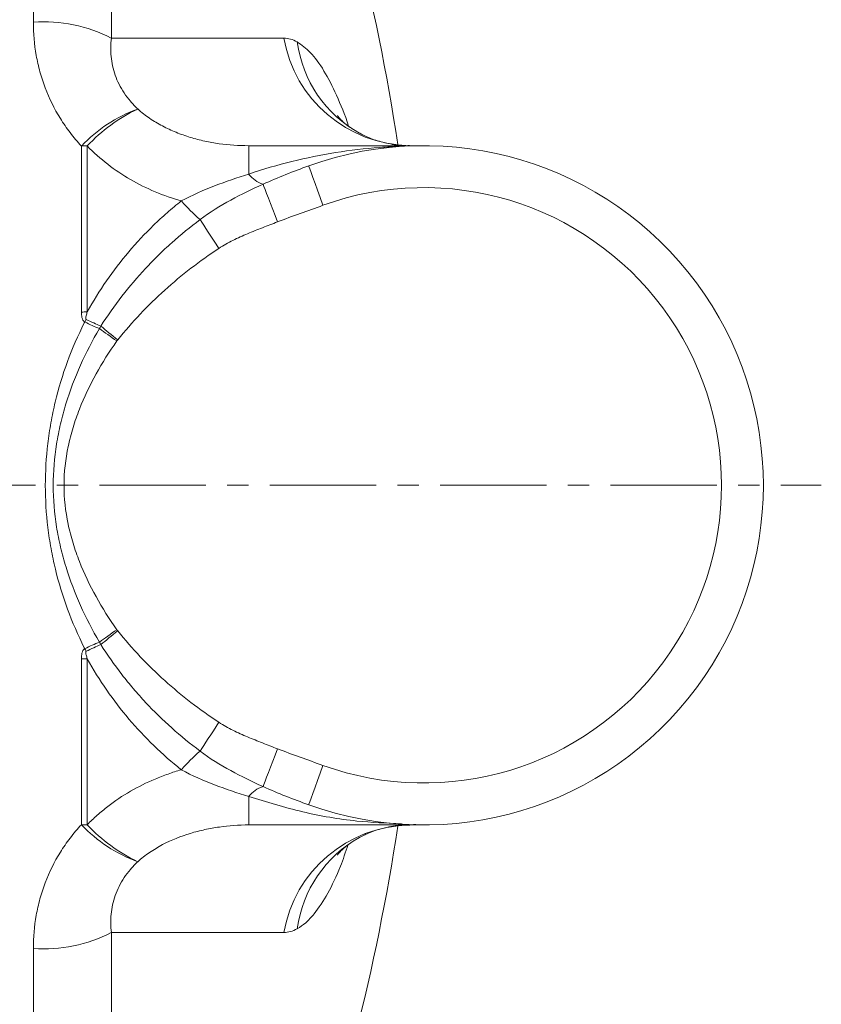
# Model space of a CAD drawing. Header units: millimetres. Extents: x 43 to 812, y -120 to 803.
# Tile 4 of 10: x 236 to 332, y 16 to 133. Entities that reach past the tile are written whole.
import ezdxf

# ---------------------------------------------------------------- set-up
doc = ezdxf.new("R2010")
doc.units = ezdxf.units.MM
doc.linetypes.add('CENTERX2', pattern=[20.32, 12.7, -2.54, 2.54, -2.54])
doc.layers.add('FORMAT', color=7, linetype='Continuous')

msp = doc.modelspace()

# ---------------------------------------------------------------- linework, layer by layer
at = {"color": 8, "linetype": 'Continuous', "lineweight": 0}
for p, q in [((238.01, 132.85), (238.01, 218.91)), ((247.32, 214.02), (247.32, 130.94)), ((247.32, 130.94), (267.89, 130.94)), ((243.75, 98.29), (243.75, 118.08)), ((244.44, 118.09), (244.44, 98.29)), ((263.7, 118.12), (263.7, 114.73)), ((243.75, 37.15), (243.75, 56.94)), ((244.44, 56.94), (244.44, 37.14)), ((263.7, 37.12), (263.7, 40.51)), ((267.89, 24.3), (247.32, 24.3)), ((247.32, 24.3), (247.32, -58.79)), ((238.01, -63.68), (238.01, 22.39))]:
    msp.add_line(p, q, dxfattribs=at)
at = {"color": 7, "linetype": 'Continuous', "lineweight": 15}
for p, q in [((263.7, 118.12), (284.59, 118.12)), ((284.59, 37.12), (263.7, 37.12))]:
    msp.add_line(p, q, dxfattribs=at)
at = {"color": 8, "linetype": 'Continuous', "lineweight": 0, "flags": 128}
for points in [[(272.56, 111.01), (272.23, 111.93), (271.91, 112.81), (271.61, 113.63), (271.36, 114.34), (271.15, 114.92), (270.99, 115.36), (270.89, 115.63), (270.86, 115.72)], [(267.13, 109.03), (266.84, 109.79), (266.56, 110.52), (266.3, 111.22), (266.05, 111.86), (265.84, 112.42), (265.66, 112.9), (265.51, 113.27), (265.41, 113.53)], [(257.9, 109.3), (258.11, 108.99), (258.34, 108.63), (258.6, 108.24), (258.88, 107.81), (259.18, 107.35), (259.49, 106.87), (259.82, 106.38), (260.14, 105.88)], [(245.89, 96.31), (246.13, 96.14), (246.38, 95.96), (246.63, 95.78), (246.89, 95.59), (247.16, 95.41), (247.43, 95.22), (247.7, 95.02), (247.97, 94.83)], [(246.06, 96.6), (246.29, 96.42), (246.53, 96.22), (246.77, 96.02), (247.03, 95.82), (247.28, 95.61), (247.55, 95.4), (247.81, 95.18), (248.08, 94.97)], [(245.89, 58.93), (246.13, 59.1), (246.38, 59.27), (246.63, 59.45), (246.89, 59.64), (247.16, 59.83), (247.43, 60.02), (247.7, 60.21), (247.97, 60.4)], [(246.06, 58.63), (246.29, 58.82), (246.53, 59.01), (246.77, 59.21), (247.03, 59.42), (247.28, 59.62), (247.55, 59.84), (247.81, 60.05), (248.08, 60.26)], [(260.14, 49.36), (259.82, 48.86), (259.49, 48.36), (259.18, 47.88), (258.88, 47.42), (258.6, 46.99), (258.34, 46.6), (258.11, 46.24), (257.9, 45.93)], [(267.13, 46.2), (266.84, 45.45), (266.56, 44.71), (266.3, 44.01), (266.05, 43.37), (265.84, 42.81), (265.66, 42.34), (265.51, 41.96), (265.41, 41.7)], [(272.56, 44.22), (272.23, 43.3), (271.91, 42.42), (271.61, 41.61), (271.36, 40.89), (271.15, 40.31), (270.99, 39.87), (270.89, 39.61), (270.86, 39.52)]]:
    msp.add_lwpolyline(points, dxfattribs=at)
at = {"color": 7, "linetype": 'Continuous', "lineweight": 15}
for centre, radius, start, end in [((16.39, 77.62), 268.2, 8.7148, 30.5694), ((284.59, 77.62), 40.5, 250.1771, 109.8229), ((16.39, 77.62), 268.2, 329.4306, 351.2813)]:
    msp.add_arc(centre, radius, start, end, dxfattribs=at)
at = {"color": 8, "linetype": 'Continuous', "lineweight": 0}
for centre, radius, start, end in [((239.29, 115.48), 17.41, 62.5619, 94.2287), ((283.17, 133.63), 15.51, 189.9859, 268.9927), ((284.09, 132.47), 14.73, 187.7256, 240.9182), ((256.49, 106.01), 17.55, 110.1024, 136.5608), ((259.1, 104.39), 20.06, 115.5244, 136.9429), ((244.44, 83.15), 34.94, 89.9996, 91.1435), ((266.55, 117), 3.65, 218.5048, 251.8317), ((284.59, 77.62), 35.5, 250.1771, 109.8229), ((269.85, 123.55), 18.59, 220.2599, 230.019), ((244.44, 29.95), 68.34, 89.9995, 90.5843), ((315.51, 61.51), 79.73, 153.2505, 153.4945), ((315.51, 93.72), 79.73, 206.5055, 206.7495), ((244.44, 125.28), 68.34, 269.4157, 270.0005), ((269.85, 31.68), 18.59, 129.981, 139.7401), ((266.55, 38.23), 3.65, 108.1683, 141.4952), ((244.44, 72.08), 34.94, 268.8565, 270.0004), ((256.49, 49.22), 17.55, 223.4392, 249.8976), ((259.1, 50.84), 20.06, 223.0571, 244.4756), ((283.17, 21.61), 15.51, 91.0073, 170.0141), ((284.09, 22.76), 14.73, 119.1164, 172.2741), ((239.29, 39.75), 17.41, 265.7713, 297.4381)]:
    msp.add_arc(centre, radius, start, end, dxfattribs=at)
for points, knots in [([(243.75, 118.08), (243.27, 118.59), (242.82, 119.13), (241.98, 120.23), (241.59, 120.79), (240.51, 122.53), (239.91, 123.74), (239.18, 125.64), (238.97, 126.29), (238.62, 127.58), (238.47, 128.23), (238.12, 130.2), (238.01, 131.52), (238.01, 132.85)], [0, 0, 0, 0, 0.125, 0.125, 0.25, 0.25, 0.5, 0.5, 0.625, 0.625, 0.75, 0.75, 1, 1, 1, 1]), ([(247.32, 130.94), (247.23, 130.22), (247.21, 129.49), (247.32, 128.39), (247.38, 128.03), (247.54, 127.28), (247.64, 126.91), (248.03, 125.8), (248.39, 125.09), (249.07, 124.07), (249.32, 123.73), (249.86, 123.09), (250.15, 122.79), (250.46, 122.5)], [0, 0, 0, 0, 0.25, 0.25, 0.375, 0.375, 0.5, 0.5, 0.75, 0.75, 0.875, 0.875, 1, 1, 1, 1]), ([(269.5, 130.49), (270.02, 130.12), (271.09, 129.37), (272.68, 127.18), (274.2, 124.19), (275.17, 121.84), (275.61, 120.44), (275.61, 120.43)], [0, 0, 0, 0, 0.246131, 0.499454, 0.745566, 0.998681, 1, 1, 1, 1]), ([(250.46, 122.5), (250.91, 122.09), (251.39, 121.72), (252.38, 121.05), (252.89, 120.75), (253.94, 120.19), (254.48, 119.94), (255.59, 119.49), (256.16, 119.29), (257.3, 118.94), (257.88, 118.79), (259.03, 118.54), (259.61, 118.44), (261.35, 118.2), (262.52, 118.12), (263.7, 118.12)], [0, 0, 0, 0, 0.125, 0.125, 0.25, 0.25, 0.375, 0.375, 0.5, 0.5, 0.625, 0.625, 0.75, 0.75, 1, 1, 1, 1]), ([(255.66, 111.53), (254.6, 111.83), (253.55, 112.2), (251.53, 113.05), (250.55, 113.54), (248.66, 114.63), (247.76, 115.23), (246.02, 116.58), (245.2, 117.31), (244.44, 118.09)], [0, 0, 0, 0, 0.25, 0.25, 0.5, 0.5, 0.75, 0.75, 1, 1, 1, 1]), ([(263.7, 114.73), (265.41, 115.32), (267.13, 115.82), (270.59, 116.67), (272.32, 117.02), (275.81, 117.57), (277.57, 117.78), (280.2, 117.98), (281.08, 118.03), (282.4, 118.08), (282.84, 118.1), (283.72, 118.11), (284.16, 118.12), (284.59, 118.12)], [0, 0, 0, 0, 0.25, 0.25, 0.5, 0.5, 0.75, 0.75, 0.875, 0.875, 0.9375, 0.9375, 1, 1, 1, 1]), ([(255.66, 111.53), (256.97, 112.24), (258.29, 112.82), (260.97, 113.85), (262.33, 114.3), (263.7, 114.73)], [0, 0, 0, 0, 0.5, 0.5, 1, 1, 1, 1]), ([(257.9, 109.3), (259.07, 110.19), (260.3, 110.95), (262.81, 112.32), (264.1, 112.94), (265.41, 113.53)], [0, 0, 0, 0, 0.5, 0.5, 1, 1, 1, 1]), ([(244.44, 98.29), (245.86, 100.86), (247.51, 103.25), (250.32, 106.56), (251.31, 107.62), (252.88, 109.14), (253.42, 109.64), (254.52, 110.61), (255.09, 111.08), (255.66, 111.53)], [0, 0, 0, 0, 0.5, 0.5, 0.75, 0.75, 0.875, 0.875, 1, 1, 1, 1]), ([(246.06, 96.6), (247.63, 99.06), (249.41, 101.36), (251.89, 104.02), (252.4, 104.54), (253.44, 105.56), (253.98, 106.06), (255.6, 107.51), (256.73, 108.43), (257.9, 109.3)], [0, 0, 0, 0, 0.5, 0.5, 0.625, 0.625, 0.75, 0.75, 1, 1, 1, 1]), ([(267.13, 109.03), (266.53, 108.8), (265.94, 108.57), (264.75, 108.11), (264.15, 107.87), (262.98, 107.37), (262.39, 107.11), (261.25, 106.54), (260.69, 106.23), (260.14, 105.88)], [0, 0, 0, 0, 0.25, 0.25, 0.5, 0.5, 0.75, 0.75, 1, 1, 1, 1]), ([(260.14, 105.88), (257.85, 104.37), (255.7, 102.71), (251.67, 99.07), (249.8, 97.1), (248.08, 94.97)], [0, 0, 0, 0, 0.5, 0.5, 1, 1, 1, 1]), ([(244.16, 97.1), (244.06, 97.15), (243.98, 97.23), (243.87, 97.42), (243.84, 97.53), (243.76, 97.85), (243.75, 98.07), (243.75, 98.29)], [0, 0, 0, 0, 0.25, 0.25, 0.5, 0.5, 1, 1, 1, 1]), ([(244.44, 98.29), (244.39, 98.14), (244.35, 98), (244.29, 97.77), (244.28, 97.69), (244.26, 97.58), (244.26, 97.54), (244.26, 97.48), (244.27, 97.46), (244.28, 97.43), (244.29, 97.41), (244.31, 97.4)], [0, 0, 0, 0, 0.5, 0.5, 0.75, 0.75, 0.875, 0.875, 0.9375, 0.9375, 1, 1, 1, 1]), ([(244.09, 58.26), (242.57, 61.26), (241.42, 64.39), (240.44, 68.44), (240.27, 69.26), (239.97, 70.91), (239.84, 71.75), (239.54, 74.26), (239.44, 75.93), (239.44, 79.27), (239.54, 80.93), (239.83, 83.42), (239.96, 84.25), (240.25, 85.91), (240.43, 86.73), (241.41, 90.83), (242.57, 93.97), (244.09, 96.98)], [0, 0, 0, 0, 0.25, 0.25, 0.3125, 0.3125, 0.375, 0.375, 0.5, 0.5, 0.625, 0.625, 0.6875, 0.6875, 0.75, 0.75, 1, 1, 1, 1]), ([(245.89, 58.93), (245.05, 60.35), (244.3, 61.8), (242.97, 64.78), (242.39, 66.31), (241.67, 68.65), (241.45, 69.44), (241.08, 71.04), (240.91, 71.86), (240.52, 74.3), (240.38, 75.95), (240.38, 79.26), (240.52, 80.9), (240.91, 83.33), (241.07, 84.14), (241.44, 85.75), (241.66, 86.55), (242.38, 88.91), (242.96, 90.44), (244.3, 93.43), (245.05, 94.88), (245.89, 96.31)], [0, 0, 0, 0, 0.125, 0.125, 0.25, 0.25, 0.3125, 0.3125, 0.375, 0.375, 0.5, 0.5, 0.625, 0.625, 0.6875, 0.6875, 0.75, 0.75, 0.875, 0.875, 1, 1, 1, 1]), ([(245.89, 96.31), (245.62, 96.42), (245.33, 96.54), (244.75, 96.81), (244.46, 96.95), (244.16, 97.1)], [0, 0, 0, 0, 0.5, 0.5, 1, 1, 1, 1]), ([(244.31, 97.4), (244.62, 97.25), (244.92, 97.11), (245.5, 96.85), (245.79, 96.72), (246.06, 96.6)], [0, 0, 0, 0, 0.5, 0.5, 1, 1, 1, 1]), ([(247.97, 94.83), (247.07, 93.56), (246.24, 92.25), (244.75, 89.55), (244.08, 88.15), (243.23, 85.98), (242.97, 85.25), (242.52, 83.76), (242.33, 83.01), (241.85, 80.74), (241.67, 79.2), (241.67, 76.07), (241.84, 74.52), (242.32, 72.23), (242.52, 71.47), (242.98, 69.99), (243.23, 69.25), (244.08, 67.1), (244.74, 65.7), (246.24, 63), (247.07, 61.68), (247.97, 60.4)], [0, 0, 0, 0, 0.125, 0.125, 0.25, 0.25, 0.3125, 0.3125, 0.375, 0.375, 0.5, 0.5, 0.625, 0.625, 0.6875, 0.6875, 0.75, 0.75, 0.875, 0.875, 1, 1, 1, 1]), ([(248.08, 60.26), (249.8, 58.13), (251.67, 56.16), (255.7, 52.52), (257.85, 50.86), (260.14, 49.36)], [0, 0, 0, 0, 0.5, 0.5, 1, 1, 1, 1]), ([(244.16, 58.14), (244.46, 58.29), (244.75, 58.43), (245.33, 58.69), (245.62, 58.82), (245.89, 58.93)], [0, 0, 0, 0, 0.5, 0.5, 1, 1, 1, 1]), ([(243.75, 56.94), (243.75, 57.16), (243.76, 57.39), (243.84, 57.7), (243.87, 57.81), (243.98, 58), (244.06, 58.09), (244.16, 58.14)], [0, 0, 0, 0, 0.5, 0.5, 0.75, 0.75, 1, 1, 1, 1]), ([(244.31, 57.83), (244.29, 57.83), (244.28, 57.81), (244.27, 57.77), (244.26, 57.75), (244.26, 57.69), (244.26, 57.65), (244.28, 57.54), (244.29, 57.46), (244.35, 57.24), (244.39, 57.09), (244.44, 56.94)], [0, 0, 0, 0, 0.0625, 0.0625, 0.125, 0.125, 0.25, 0.25, 0.5, 0.5, 1, 1, 1, 1]), ([(246.06, 58.63), (245.79, 58.51), (245.5, 58.39), (244.92, 58.12), (244.62, 57.98), (244.31, 57.83)], [0, 0, 0, 0, 0.5, 0.5, 1, 1, 1, 1]), ([(257.9, 45.93), (255.56, 47.67), (253.4, 49.6), (250.91, 52.26), (250.43, 52.81), (249.48, 53.92), (249.02, 54.48), (247.68, 56.21), (246.84, 57.4), (246.06, 58.63)], [0, 0, 0, 0, 0.5, 0.5, 0.625, 0.625, 0.75, 0.75, 1, 1, 1, 1]), ([(255.66, 43.7), (253.37, 45.52), (251.29, 47.54), (248.48, 50.85), (247.59, 52), (245.93, 54.4), (245.15, 55.65), (244.44, 56.94)], [0, 0, 0, 0, 0.5, 0.5, 0.75, 0.75, 1, 1, 1, 1]), ([(260.14, 49.36), (260.69, 49), (261.25, 48.69), (262.39, 48.13), (262.98, 47.86), (264.15, 47.37), (264.75, 47.13), (265.94, 46.66), (266.53, 46.43), (267.13, 46.2)], [0, 0, 0, 0, 0.25, 0.25, 0.5, 0.5, 0.75, 0.75, 1, 1, 1, 1]), ([(265.41, 41.7), (264.1, 42.29), (262.81, 42.91), (260.3, 44.28), (259.07, 45.04), (257.9, 45.93)], [0, 0, 0, 0, 0.5, 0.5, 1, 1, 1, 1]), ([(244.44, 37.14), (244.82, 37.54), (245.22, 37.91), (246.03, 38.64), (246.45, 38.99), (247.74, 39.99), (248.64, 40.59), (250.53, 41.68), (251.51, 42.17), (253.04, 42.81), (253.56, 43.01), (254.6, 43.38), (255.13, 43.55), (255.66, 43.7)], [0, 0, 0, 0, 0.125, 0.125, 0.25, 0.25, 0.5, 0.5, 0.75, 0.75, 0.875, 0.875, 1, 1, 1, 1]), ([(263.7, 40.51), (262.33, 40.94), (260.97, 41.39), (258.29, 42.41), (256.97, 42.99), (255.66, 43.7)], [0, 0, 0, 0, 0.5, 0.5, 1, 1, 1, 1]), ([(281.91, 37.27), (280.14, 37.34), (276.2, 37.5), (270.1, 38.56), (265.84, 39.85), (263.7, 40.51)], [0, 0, 0, 0, 0.289328, 0.642714, 1, 1, 1, 1]), ([(238.01, 22.39), (238.01, 23.72), (238.12, 25.04), (238.47, 27), (238.62, 27.65), (238.97, 28.95), (239.19, 29.6), (239.91, 31.5), (240.51, 32.71), (241.59, 34.44), (241.98, 35.01), (242.82, 36.1), (243.27, 36.64), (243.75, 37.15)], [0, 0, 0, 0, 0.25, 0.25, 0.375, 0.375, 0.5, 0.5, 0.75, 0.75, 0.875, 0.875, 1, 1, 1, 1]), ([(263.7, 37.12), (262.52, 37.12), (261.36, 37.04), (259.62, 36.79), (259.04, 36.69), (257.89, 36.44), (257.31, 36.29), (255.6, 35.77), (254.49, 35.33), (252.9, 34.49), (252.38, 34.18), (251.38, 33.5), (250.9, 33.13), (250.46, 32.74)], [0, 0, 0, 0, 0.25, 0.25, 0.375, 0.375, 0.5, 0.5, 0.75, 0.75, 0.875, 0.875, 1, 1, 1, 1]), ([(284.59, 37.12), (284.58, 37.12), (284.16, 37.12), (283.74, 37.15), (283.34, 37.19)], [0, 0, 0, 0, 0.031784, 1, 1, 1, 1]), ([(275.57, 34.78), (275.26, 33.89), (274.5, 31.68), (273.13, 28.85), (271.73, 26.71), (270.5, 25.39), (269.83, 24.96), (269.5, 24.74)], [0, 0, 0, 0, 0.1697953, 0.4233649, 0.6845731, 0.8413938, 1, 1, 1, 1]), ([(250.46, 32.74), (250.15, 32.45), (249.86, 32.14), (249.32, 31.5), (249.07, 31.18), (248.63, 30.5), (248.42, 30.15), (248.06, 29.44), (247.91, 29.07), (247.64, 28.33), (247.54, 27.95), (247.38, 27.21), (247.32, 26.84), (247.21, 25.74), (247.23, 25.01), (247.32, 24.3)], [0, 0, 0, 0, 0.125, 0.125, 0.25, 0.25, 0.375, 0.375, 0.5, 0.5, 0.625, 0.625, 0.75, 0.75, 1, 1, 1, 1])]:
    msp.add_open_spline(points, degree=3, knots=knots, dxfattribs=at)
for points in [[(267.89, 130.94), (268.42, 130.94), (268.95, 130.79), (269.5, 130.49)], [(265.41, 113.53), (267.21, 114.34), (269.02, 115.05), (270.86, 115.72)], [(272.56, 111.01), (270.75, 110.36), (268.93, 109.72), (267.13, 109.03)], [(244.09, 96.98), (244.12, 97.02), (244.14, 97.06), (244.16, 97.1)], [(245.89, 96.31), (245.94, 96.41), (246, 96.5), (246.06, 96.6)], [(248.08, 94.97), (248.04, 94.92), (248, 94.88), (247.97, 94.83)], [(247.97, 60.4), (248, 60.36), (248.04, 60.31), (248.08, 60.26)], [(246.06, 58.63), (246, 58.73), (245.94, 58.83), (245.89, 58.93)], [(244.16, 58.14), (244.14, 58.18), (244.12, 58.22), (244.09, 58.26)], [(267.13, 46.2), (268.93, 45.52), (270.75, 44.87), (272.56, 44.22)], [(270.86, 39.52), (269.02, 40.18), (267.21, 40.89), (265.41, 41.7)], [(269.5, 24.74), (268.95, 24.45), (268.42, 24.3), (267.89, 24.3)]]:
    msp.add_open_spline(points, degree=3, dxfattribs=at)
at = {"color": 7, "linetype": 'Continuous', "lineweight": 15}
for points, knots in [([(276.1, 120.1), (275.91, 120.23), (275.4, 120.56), (274.86, 121.05), (274.45, 121.47), (274.26, 121.71), (274.27, 121.7), (274.27, 121.7)], [0, 0, 0, 0, 0.1499227, 0.3896574, 0.6216694, 0.8526596, 1, 1, 1, 1]), ([(282.87, 118.14), (282.75, 118.13), (281.98, 118.09), (280.6, 118.29), (278.87, 118.73), (277.64, 119.21), (277.09, 119.53), (276.95, 119.62)], [0, 0, 0, 0, 0.051418, 0.348662, 0.633054, 0.902804, 1, 1, 1, 1]), ([(276.93, 35.62), (277.33, 35.83), (278.22, 36.29), (279.93, 36.81), (281.55, 37.11), (282.57, 37.08), (282.9, 37.07)], [0, 0, 0, 0, 0.245116, 0.543372, 0.853267, 1, 1, 1, 1]), ([(274.27, 33.54), (274.27, 33.54), (274.27, 33.54), (274.48, 33.8), (274.91, 34.23), (275.43, 34.7), (275.9, 35.01), (276.06, 35.11)], [0, 0, 0, 0, 0.1675637, 0.4022031, 0.6372579, 0.8784912, 1, 1, 1, 1])]:
    msp.add_open_spline(points, degree=3, knots=knots, dxfattribs=at)
at = {"layer": 'FORMAT', "linetype": 'CENTERX2', "lineweight": 0}
msp.add_line((42.7, 77.62), (332, 77.62), dxfattribs=at)

doc.saveas('drawing.dxf')
